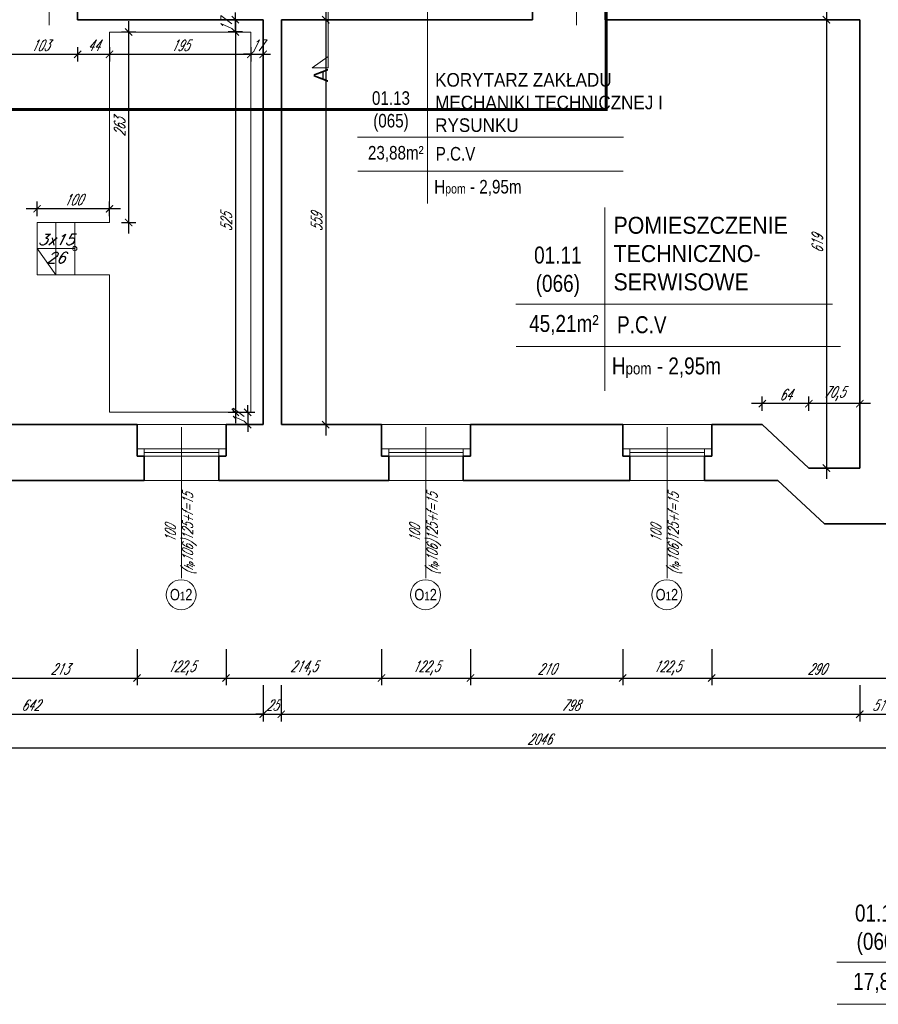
# Model space of a CAD drawing. Header units: millimetres. Extents: x 402 to 79005, y -7782 to 89952.
# Tile 232 of 256: x 25995 to 27179, y 35050 to 36409. Entities that reach past the tile are written whole.
import ezdxf

# ---------------------------------------------------------------- set-up
doc = ezdxf.new("R2010")
doc.units = ezdxf.units.MM
doc.header["$LTSCALE"] = 10
doc.linetypes.add('ACAD_ISO04W100', pattern=[30, 24, -3, 0, -3])
doc.linetypes.add('DASHED', pattern=[19.05, 12.7, -6.35])
doc.layers.get('0').update_dxf_attribs({"lineweight": 0})
doc.layers.get('Defpoints').update_dxf_attribs({"color": 253})
for name, color, linetype, lineweight in [('01 parter - ściany', 253, 'Continuous', 35), ('03-01_okna', 253, 'Continuous', 15), ('03-02_schody', 253, 'Continuous', 5), ('03_drzwi', 253, 'Continuous', 15), ('04-1_widok', 253, 'Continuous', 5), ('05-01_wymiary', 253, 'Continuous', 5), ('05-03_opis', 253, 'Continuous', 5), ('0_A_GRANICA OPRACOWANIA', 1, 'Continuous', 0), ('0_A_PRZEKRÓJ', 5, 'Continuous', 0)]:
    doc.layers.add(name, color=color, linetype=linetype, lineweight=lineweight)
doc.styles.add('ariel', font='ARIAL.TTF', dxfattribs={"width": 0.8})
doc.styles.add('ariel_wym', font='simplex.shx', dxfattribs={"width": 0.65, "oblique": 25})
doc.styles.get("Standard").update_dxf_attribs({"font": 'arial.ttf'})
doc.dimstyles.new('ariel 50', dxfattribs={"dimtxt": 15, "dimasz": 10, "dimexe": 10, "dimexo": 0, "dimgap": 5, "dimtad": 1, "dimdec": 1, "dimrnd": 0.5, "dimtxsty": 'ariel_wym', "dimblk": 'ARCHTICK', "dimcen": 2.5, "dimdle": 15, "dimazin": 0, "dimtfac": 1, "dimtdec": 1, "dimtix": 1, "dimtmove": 0, "dimatfit": 3, "dimldrblk": 'DOT', "dimfxl": 0, "dimarcsym": 0})
doc.dimstyles.new('ariel 50 wnętrze', dxfattribs={"dimtxt": 15, "dimasz": 10, "dimexe": 10, "dimexo": 0, "dimgap": 5, "dimtad": 1, "dimdec": 1, "dimrnd": 0.5, "dimtxsty": 'ariel_wym', "dimblk": 'ARCHTICK', "dimcen": 2.5, "dimdle": 15, "dimazin": 0, "dimtfac": 1, "dimtdec": 1, "dimtix": 1, "dimtmove": 0, "dimatfit": 3, "dimldrblk": 'DOT', "dimfxl": 0, "dimarcsym": 0})

# ---------------------------------------------------------------- blocks, each defined once
blk = doc.blocks.new('_ArchTick')
at = {"color": 0, "linetype": 'ByBlock', "const_width": 0.15}
blk.add_lwpolyline([(-0.5, -0.5), (0.5, 0.5)], dxfattribs=at)
blk = doc.blocks.new('*D943')
at = {"layer": '05-01_wymiary', "color": 0, "lineweight": -2}
for p, q in [((25943.6, 35540.3), (25943.6, 35490.3)), ((26156.8, 35540.3), (26156.8, 35490.3)), ((25928.6, 35500.3), (26171.8, 35500.3))]:
    blk.add_line(p, q, dxfattribs=at)
at = {"layer": 'Defpoints', "color": 0}
for p in [(25943.6, 35850), (26156.8, 35850), (26156.8, 35500.3)]:
    blk.add_point(p, dxfattribs=at)
at = {"layer": '05-01_wymiary', "color": 0, "lineweight": -2, "xscale": 10, "yscale": 10, "zscale": 10, "rotation": 180}
blk.add_blockref('_ArchTick', (25943.6, 35500.3), dxfattribs=at)
at = {"layer": '05-01_wymiary', "color": 0, "lineweight": -2, "xscale": 10, "yscale": 10, "zscale": 10}
blk.add_blockref('_ArchTick', (26156.8, 35500.3), dxfattribs=at)
at = {"layer": '05-01_wymiary', "color": 0, "insert": (26050.2, 35512.8), "char_height": 15, "attachment_point": 5, "style": 'ariel_wym'}
blk.add_mtext('213', dxfattribs=at)
blk = doc.blocks.new('_Dot')
at = {"color": 0, "linetype": 'ByBlock', "lineweight": -2}
blk.add_line((-0.5, 0), (-1, 0), dxfattribs=at)
at = {"color": 0, "linetype": 'ByBlock', "const_width": 0.5}
blk.add_lwpolyline([(-0.25, 0, 1), (0.25, 0, 1)], format="xyb", close=True, dxfattribs=at)
blk = doc.blocks.new('*D944')
at = {"layer": '05-01_wymiary', "color": 0, "lineweight": -2}
for p, q in [((26156.8, 35540.3), (26156.8, 35490.3)), ((26279.5, 35540.3), (26279.5, 35490.3)), ((26141.8, 35500.3), (26294.5, 35500.3))]:
    blk.add_line(p, q, dxfattribs=at)
at = {"layer": 'Defpoints', "color": 0}
for p in [(26156.8, 35850), (26279.5, 35850), (26279.5, 35500.3)]:
    blk.add_point(p, dxfattribs=at)
at = {"layer": '05-01_wymiary', "color": 0, "lineweight": -2, "xscale": 10, "yscale": 10, "zscale": 10, "rotation": 180}
blk.add_blockref('_ArchTick', (26156.8, 35500.3), dxfattribs=at)
at = {"layer": '05-01_wymiary', "color": 0, "lineweight": -2, "xscale": 10, "yscale": 10, "zscale": 10}
blk.add_blockref('_ArchTick', (26279.5, 35500.3), dxfattribs=at)
at = {"layer": '05-01_wymiary', "color": 0, "insert": (26218.2, 35514.2), "char_height": 15, "attachment_point": 5, "style": 'ariel_wym'}
blk.add_mtext('122,5', dxfattribs=at)
blk = doc.blocks.new('*D945')
at = {"layer": '05-01_wymiary', "color": 0, "lineweight": -2}
for p, q in [((26279.5, 35540.3), (26279.5, 35490.3)), ((26494, 35540.3), (26494, 35490.3)), ((26264.5, 35500.3), (26509, 35500.3))]:
    blk.add_line(p, q, dxfattribs=at)
at = {"layer": 'Defpoints', "color": 0}
for p in [(26279.5, 35850), (26494, 35850), (26494, 35500.3)]:
    blk.add_point(p, dxfattribs=at)
at = {"layer": '05-01_wymiary', "color": 0, "lineweight": -2, "xscale": 10, "yscale": 10, "zscale": 10, "rotation": 180}
blk.add_blockref('_ArchTick', (26279.5, 35500.3), dxfattribs=at)
at = {"layer": '05-01_wymiary', "color": 0, "lineweight": -2, "xscale": 10, "yscale": 10, "zscale": 10}
blk.add_blockref('_ArchTick', (26494, 35500.3), dxfattribs=at)
at = {"layer": '05-01_wymiary', "color": 0, "insert": (26386.8, 35514.2), "char_height": 15, "attachment_point": 5, "style": 'ariel_wym'}
blk.add_mtext('214,5', dxfattribs=at)
blk = doc.blocks.new('*D946')
at = {"layer": '05-01_wymiary', "color": 0, "lineweight": -2}
for p, q in [((26494, 35540.3), (26494, 35490.3)), ((26616.7, 35540.3), (26616.7, 35490.3)), ((26479, 35500.3), (26631.7, 35500.3))]:
    blk.add_line(p, q, dxfattribs=at)
at = {"layer": 'Defpoints', "color": 0}
for p in [(26494, 35850), (26616.7, 35850), (26616.7, 35500.3)]:
    blk.add_point(p, dxfattribs=at)
at = {"layer": '05-01_wymiary', "color": 0, "lineweight": -2, "xscale": 10, "yscale": 10, "zscale": 10, "rotation": 180}
blk.add_blockref('_ArchTick', (26494, 35500.3), dxfattribs=at)
at = {"layer": '05-01_wymiary', "color": 0, "lineweight": -2, "xscale": 10, "yscale": 10, "zscale": 10}
blk.add_blockref('_ArchTick', (26616.7, 35500.3), dxfattribs=at)
at = {"layer": '05-01_wymiary', "color": 0, "insert": (26555.4, 35514.2), "char_height": 15, "attachment_point": 5, "style": 'ariel_wym'}
blk.add_mtext('122,5', dxfattribs=at)
blk = doc.blocks.new('*D947')
at = {"layer": '05-01_wymiary', "color": 0, "lineweight": -2}
for p, q in [((26616.7, 35540.3), (26616.7, 35490.3)), ((26826.8, 35540.3), (26826.8, 35490.3)), ((26601.7, 35500.3), (26841.8, 35500.3))]:
    blk.add_line(p, q, dxfattribs=at)
at = {"layer": 'Defpoints', "color": 0}
for p in [(26616.7, 35850), (26826.8, 35850), (26826.8, 35500.3)]:
    blk.add_point(p, dxfattribs=at)
at = {"layer": '05-01_wymiary', "color": 0, "lineweight": -2, "xscale": 10, "yscale": 10, "zscale": 10, "rotation": 180}
blk.add_blockref('_ArchTick', (26616.7, 35500.3), dxfattribs=at)
at = {"layer": '05-01_wymiary', "color": 0, "lineweight": -2, "xscale": 10, "yscale": 10, "zscale": 10}
blk.add_blockref('_ArchTick', (26826.8, 35500.3), dxfattribs=at)
at = {"layer": '05-01_wymiary', "color": 0, "insert": (26721.8, 35512.8), "char_height": 15, "attachment_point": 5, "style": 'ariel_wym'}
blk.add_mtext('210', dxfattribs=at)
blk = doc.blocks.new('*D948')
at = {"layer": '05-01_wymiary', "color": 0, "lineweight": -2}
for p, q in [((26826.8, 35540.3), (26826.8, 35490.3)), ((26949.5, 35540.3), (26949.5, 35490.3)), ((26811.8, 35500.3), (26964.5, 35500.3))]:
    blk.add_line(p, q, dxfattribs=at)
at = {"layer": 'Defpoints', "color": 0}
for p in [(26826.8, 35850), (26949.5, 35850), (26949.5, 35500.3)]:
    blk.add_point(p, dxfattribs=at)
at = {"layer": '05-01_wymiary', "color": 0, "lineweight": -2, "xscale": 10, "yscale": 10, "zscale": 10, "rotation": 180}
blk.add_blockref('_ArchTick', (26826.8, 35500.3), dxfattribs=at)
at = {"layer": '05-01_wymiary', "color": 0, "lineweight": -2, "xscale": 10, "yscale": 10, "zscale": 10}
blk.add_blockref('_ArchTick', (26949.5, 35500.3), dxfattribs=at)
at = {"layer": '05-01_wymiary', "color": 0, "insert": (26888.2, 35514.2), "char_height": 15, "attachment_point": 5, "style": 'ariel_wym'}
blk.add_mtext('122,5', dxfattribs=at)
blk = doc.blocks.new('*D949')
at = {"layer": '05-01_wymiary', "color": 0, "lineweight": -2}
for p, q in [((26949.5, 35540.3), (26949.5, 35490.3)), ((27239.5, 35540.3), (27239.5, 35490.3)), ((26934.5, 35500.3), (27254.5, 35500.3))]:
    blk.add_line(p, q, dxfattribs=at)
at = {"layer": 'Defpoints', "color": 0}
for p in [(26949.5, 35850), (27239.5, 35790), (27239.5, 35500.3)]:
    blk.add_point(p, dxfattribs=at)
at = {"layer": '05-01_wymiary', "color": 0, "lineweight": -2, "xscale": 10, "yscale": 10, "zscale": 10, "rotation": 180}
blk.add_blockref('_ArchTick', (26949.5, 35500.3), dxfattribs=at)
at = {"layer": '05-01_wymiary', "color": 0, "lineweight": -2, "xscale": 10, "yscale": 10, "zscale": 10}
blk.add_blockref('_ArchTick', (27239.5, 35500.3), dxfattribs=at)
at = {"layer": '05-01_wymiary', "color": 0, "insert": (27094.5, 35512.8), "char_height": 15, "attachment_point": 5, "style": 'ariel_wym'}
blk.add_mtext('290', dxfattribs=at)
blk = doc.blocks.new('*D21')
at = {"layer": '05-01_wymiary', "color": 0, "lineweight": -2}
for p, q in [((25688.8, 35490.3), (25688.8, 35440.3)), ((26330.8, 35490.3), (26330.8, 35440.3)), ((25673.8, 35450.3), (26345.8, 35450.3))]:
    blk.add_line(p, q, dxfattribs=at)
at = {"layer": 'Defpoints', "color": 0}
for p in [(26330.8, 35850), (25688.8, 35773), (26330.8, 35450.3)]:
    blk.add_point(p, dxfattribs=at)
at = {"layer": '05-01_wymiary', "color": 0, "lineweight": -2, "xscale": 10, "yscale": 10, "zscale": 10, "rotation": 180}
blk.add_blockref('_ArchTick', (25688.8, 35450.3), dxfattribs=at)
at = {"layer": '05-01_wymiary', "color": 0, "lineweight": -2, "xscale": 10, "yscale": 10, "zscale": 10}
blk.add_blockref('_ArchTick', (26330.8, 35450.3), dxfattribs=at)
at = {"layer": '05-01_wymiary', "color": 0, "insert": (26009.8, 35462.8), "char_height": 15, "attachment_point": 5, "style": 'ariel_wym'}
blk.add_mtext('642', dxfattribs=at)
blk = doc.blocks.new('*D22')
at = {"layer": '05-01_wymiary', "color": 0, "lineweight": -2}
for p, q in [((26330.8, 35490.3), (26330.8, 35440.3)), ((26355.8, 35490.3), (26355.8, 35440.3)), ((26330.8, 35450.3), (26320.8, 35450.3)), ((26330.8, 35450.3), (26355.8, 35450.3)), ((26355.8, 35450.3), (26365.8, 35450.3))]:
    blk.add_line(p, q, dxfattribs=at)
at = {"layer": 'Defpoints', "color": 0}
for p in [(26330.8, 35850), (26355.8, 35850), (26355.8, 35450.3)]:
    blk.add_point(p, dxfattribs=at)
at = {"layer": '05-01_wymiary', "color": 0, "lineweight": -2, "xscale": 10, "yscale": 10, "zscale": 10}
blk.add_blockref('_ArchTick', (26330.8, 35450.3), dxfattribs=at)
at = {"layer": '05-01_wymiary', "color": 0, "lineweight": -2, "xscale": 10, "yscale": 10, "zscale": 10, "rotation": 180}
blk.add_blockref('_ArchTick', (26355.8, 35450.3), dxfattribs=at)
at = {"layer": '05-01_wymiary', "color": 0, "insert": (26343.3, 35462.8), "char_height": 15, "attachment_point": 5, "style": 'ariel_wym'}
blk.add_mtext('25', dxfattribs=at)
blk = doc.blocks.new('*D23')
at = {"layer": '05-01_wymiary', "color": 0, "lineweight": -2}
for p, q in [((26355.8, 35490.3), (26355.8, 35440.3)), ((27153.8, 35490.3), (27153.8, 35440.3)), ((26340.8, 35450.3), (27168.8, 35450.3))]:
    blk.add_line(p, q, dxfattribs=at)
at = {"layer": 'Defpoints', "color": 0}
for p in [(26355.8, 35850), (27153.8, 35790), (27153.8, 35450.3)]:
    blk.add_point(p, dxfattribs=at)
at = {"layer": '05-01_wymiary', "color": 0, "lineweight": -2, "xscale": 10, "yscale": 10, "zscale": 10, "rotation": 180}
blk.add_blockref('_ArchTick', (26355.8, 35450.3), dxfattribs=at)
at = {"layer": '05-01_wymiary', "color": 0, "lineweight": -2, "xscale": 10, "yscale": 10, "zscale": 10}
blk.add_blockref('_ArchTick', (27153.8, 35450.3), dxfattribs=at)
at = {"layer": '05-01_wymiary', "color": 0, "insert": (26754.8, 35462.8), "char_height": 15, "attachment_point": 5, "style": 'ariel_wym'}
blk.add_mtext('798', dxfattribs=at)
blk = doc.blocks.new('*D24')
at = {"layer": '05-01_wymiary', "color": 0, "lineweight": -2}
for p, q in [((27153.8, 35490.3), (27153.8, 35440.3)), ((27204.8, 35490.3), (27204.8, 35440.3)), ((27138.8, 35450.3), (27219.8, 35450.3))]:
    blk.add_line(p, q, dxfattribs=at)
at = {"layer": 'Defpoints', "color": 0}
for p in [(27153.8, 35790), (27204.8, 35790), (27204.8, 35450.3)]:
    blk.add_point(p, dxfattribs=at)
at = {"layer": '05-01_wymiary', "color": 0, "lineweight": -2, "xscale": 10, "yscale": 10, "zscale": 10, "rotation": 180}
blk.add_blockref('_ArchTick', (27153.8, 35450.3), dxfattribs=at)
at = {"layer": '05-01_wymiary', "color": 0, "lineweight": -2, "xscale": 10, "yscale": 10, "zscale": 10}
blk.add_blockref('_ArchTick', (27204.8, 35450.3), dxfattribs=at)
at = {"layer": '05-01_wymiary', "color": 0, "insert": (27179.3, 35462.8), "char_height": 15, "attachment_point": 5, "style": 'ariel_wym'}
blk.add_mtext('51', dxfattribs=at)
blk = doc.blocks.new('*D29')
at = {"layer": '05-01_wymiary', "color": 0, "lineweight": -2}
for p, q in [((25688.8, 35443.3), (25688.8, 35393.3)), ((27734.8, 35443.3), (27734.8, 35393.3)), ((27749.8, 35403.3), (25673.8, 35403.3))]:
    blk.add_line(p, q, dxfattribs=at)
at = {"layer": 'Defpoints', "color": 0}
for p in [(25688.8, 35773), (27734.8, 35773), (25688.8, 35403.3)]:
    blk.add_point(p, dxfattribs=at)
at = {"layer": '05-01_wymiary', "color": 0, "lineweight": -2, "xscale": 10, "yscale": 10, "zscale": 10, "rotation": 180}
blk.add_blockref('_ArchTick', (25688.8, 35403.3), dxfattribs=at)
at = {"layer": '05-01_wymiary', "color": 0, "lineweight": -2, "xscale": 10, "yscale": 10, "zscale": 10}
blk.add_blockref('_ArchTick', (27734.8, 35403.3), dxfattribs=at)
at = {"layer": '05-01_wymiary', "color": 0, "insert": (26711.8, 35415.8), "char_height": 15, "attachment_point": 5, "style": 'ariel_wym'}
blk.add_mtext('2046', dxfattribs=at)
blk = doc.blocks.new('*D330')
at = {"layer": '05-01_wymiary', "color": 0, "lineweight": -2}
for p, q in [((27107.8, 36424), (27107.8, 35775)), ((27117.8, 36409), (27097.8, 36409)), ((27117.8, 35790), (27097.8, 35790))]:
    blk.add_line(p, q, dxfattribs=at)
at = {"layer": 'Defpoints', "color": 0}
for p in [(27153.8, 36409), (27107.8, 35790), (27153.8, 35790)]:
    blk.add_point(p, dxfattribs=at)
at = {"layer": '05-01_wymiary', "color": 0, "lineweight": -2, "xscale": 10, "yscale": 10, "zscale": 10}
for p, rotation in [((27107.8, 36409), 90), ((27107.8, 35790), 270)]:
    blk.add_blockref('_ArchTick', p, dxfattribs=dict(at, rotation=rotation))
at = {"layer": '05-01_wymiary', "color": 0, "insert": (27095.3, 36099.5), "char_height": 15, "attachment_point": 5, "rotation": 90, "style": 'ariel_wym'}
blk.add_mtext('619', dxfattribs=at)
blk = doc.blocks.new('*D331')
at = {"layer": '05-01_wymiary', "color": 0, "lineweight": -2}
for p, q in [((27083.5, 35869), (27083.5, 35889)), ((27153.8, 35869), (27153.8, 35889)), ((27168.8, 35879), (27068.5, 35879))]:
    blk.add_line(p, q, dxfattribs=at)
at = {"layer": 'Defpoints', "color": 0}
for p in [(27083.5, 35879), (27083.5, 35790), (27153.8, 35790)]:
    blk.add_point(p, dxfattribs=at)
at = {"layer": '05-01_wymiary', "color": 0, "lineweight": -2, "xscale": 10, "yscale": 10, "zscale": 10, "rotation": 180}
blk.add_blockref('_ArchTick', (27083.5, 35879), dxfattribs=at)
at = {"layer": '05-01_wymiary', "color": 0, "lineweight": -2, "xscale": 10, "yscale": 10, "zscale": 10}
blk.add_blockref('_ArchTick', (27153.8, 35879), dxfattribs=at)
at = {"layer": '05-01_wymiary', "color": 0, "insert": (27118.7, 35892.9), "char_height": 15, "attachment_point": 5, "style": 'ariel_wym'}
blk.add_mtext('70,5', dxfattribs=at)
blk = doc.blocks.new('*D332')
at = {"layer": '05-01_wymiary', "color": 0, "lineweight": -2}
for p, q in [((27019.3, 35869), (27019.3, 35889)), ((27083.5, 35869), (27083.5, 35889)), ((27098.5, 35879), (27004.3, 35879))]:
    blk.add_line(p, q, dxfattribs=at)
at = {"layer": 'Defpoints', "color": 0}
for p in [(27019.3, 35879), (27019.3, 35850), (27083.5, 35790)]:
    blk.add_point(p, dxfattribs=at)
at = {"layer": '05-01_wymiary', "color": 0, "lineweight": -2, "xscale": 10, "yscale": 10, "zscale": 10, "rotation": 180}
blk.add_blockref('_ArchTick', (27019.3, 35879), dxfattribs=at)
at = {"layer": '05-01_wymiary', "color": 0, "lineweight": -2, "xscale": 10, "yscale": 10, "zscale": 10}
blk.add_blockref('_ArchTick', (27083.5, 35879), dxfattribs=at)
at = {"layer": '05-01_wymiary', "color": 0, "insert": (27051.4, 35891.5), "char_height": 15, "attachment_point": 5, "style": 'ariel_wym'}
blk.add_mtext('64', dxfattribs=at)
blk = doc.blocks.new('*D333')
at = {"layer": '05-01_wymiary', "color": 0, "lineweight": -2}
for p, q in [((26417.1, 36424), (26417.1, 35835)), ((26407.1, 36409), (26427.1, 36409)), ((26407.1, 35850), (26427.1, 35850))]:
    blk.add_line(p, q, dxfattribs=at)
at = {"layer": 'Defpoints', "color": 0}
for p in [(26355.8, 36409), (26355.8, 35850), (26417.1, 35850)]:
    blk.add_point(p, dxfattribs=at)
at = {"layer": '05-01_wymiary', "color": 0, "lineweight": -2, "xscale": 10, "yscale": 10, "zscale": 10}
for p, rotation in [((26417.1, 36409), 90), ((26417.1, 35850), 270)]:
    blk.add_blockref('_ArchTick', p, dxfattribs=dict(at, rotation=rotation))
at = {"layer": '05-01_wymiary', "color": 0, "insert": (26404.6, 36129.5), "char_height": 15, "attachment_point": 5, "rotation": 90, "style": 'ariel_wym'}
blk.add_mtext('559', dxfattribs=at)
blk = doc.blocks.new('*D335')
at = {"layer": '05-01_wymiary', "color": 0, "lineweight": -2}
for p, q in [((25971.8, 36371.2), (25971.8, 36351.2)), ((26074.8, 36371.2), (26074.8, 36351.2)), ((25956.8, 36361.2), (26089.8, 36361.2))]:
    blk.add_line(p, q, dxfattribs=at)
at = {"layer": 'Defpoints', "color": 0}
for p in [(25971.8, 36409), (26074.8, 36409), (26074.8, 36361.2)]:
    blk.add_point(p, dxfattribs=at)
at = {"layer": '05-01_wymiary', "color": 0, "lineweight": -2, "xscale": 10, "yscale": 10, "zscale": 10, "rotation": 180}
blk.add_blockref('_ArchTick', (25971.8, 36361.2), dxfattribs=at)
at = {"layer": '05-01_wymiary', "color": 0, "lineweight": -2, "xscale": 10, "yscale": 10, "zscale": 10}
blk.add_blockref('_ArchTick', (26074.8, 36361.2), dxfattribs=at)
at = {"layer": '05-01_wymiary', "color": 0, "insert": (26023.3, 36373.7), "char_height": 15, "attachment_point": 5, "style": 'ariel_wym'}
blk.add_mtext('103', dxfattribs=at)
blk = doc.blocks.new('*D336')
at = {"layer": '05-01_wymiary', "color": 0, "lineweight": -2}
for p, q in [((26074.8, 36371.2), (26074.8, 36351.2)), ((26118.8, 36371.2), (26118.8, 36351.2)), ((26059.8, 36361.2), (26133.8, 36361.2))]:
    blk.add_line(p, q, dxfattribs=at)
at = {"layer": 'Defpoints', "color": 0}
for p in [(26074.8, 36409), (26118.8, 36392), (26118.8, 36361.2)]:
    blk.add_point(p, dxfattribs=at)
at = {"layer": '05-01_wymiary', "color": 0, "lineweight": -2, "xscale": 10, "yscale": 10, "zscale": 10, "rotation": 180}
blk.add_blockref('_ArchTick', (26074.8, 36361.2), dxfattribs=at)
at = {"layer": '05-01_wymiary', "color": 0, "lineweight": -2, "xscale": 10, "yscale": 10, "zscale": 10}
blk.add_blockref('_ArchTick', (26118.8, 36361.2), dxfattribs=at)
at = {"layer": '05-01_wymiary', "color": 0, "insert": (26096.8, 36373.7), "char_height": 15, "attachment_point": 5, "style": 'ariel_wym'}
blk.add_mtext('44', dxfattribs=at)
blk = doc.blocks.new('*D337')
at = {"layer": '05-01_wymiary', "color": 0, "lineweight": -2}
for p, q in [((26118.8, 36371.2), (26118.8, 36351.2)), ((26313.8, 36371.2), (26313.8, 36351.2)), ((26103.8, 36361.2), (26328.8, 36361.2))]:
    blk.add_line(p, q, dxfattribs=at)
at = {"layer": 'Defpoints', "color": 0}
for p in [(26118.8, 36392), (26313.8, 36392), (26313.8, 36361.2)]:
    blk.add_point(p, dxfattribs=at)
at = {"layer": '05-01_wymiary', "color": 0, "lineweight": -2, "xscale": 10, "yscale": 10, "zscale": 10, "rotation": 180}
blk.add_blockref('_ArchTick', (26118.8, 36361.2), dxfattribs=at)
at = {"layer": '05-01_wymiary', "color": 0, "lineweight": -2, "xscale": 10, "yscale": 10, "zscale": 10}
blk.add_blockref('_ArchTick', (26313.8, 36361.2), dxfattribs=at)
at = {"layer": '05-01_wymiary', "color": 0, "insert": (26216.3, 36373.7), "char_height": 15, "attachment_point": 5, "style": 'ariel_wym'}
blk.add_mtext('195', dxfattribs=at)
blk = doc.blocks.new('*D338')
at = {"layer": '05-01_wymiary', "color": 0, "lineweight": -2}
for p, q in [((26313.8, 36371.2), (26313.8, 36351.2)), ((26330.8, 36371.2), (26330.8, 36351.2)), ((26313.8, 36361.2), (26303.8, 36361.2)), ((26313.8, 36361.2), (26330.8, 36361.2)), ((26330.8, 36361.2), (26340.8, 36361.2))]:
    blk.add_line(p, q, dxfattribs=at)
at = {"layer": 'Defpoints', "color": 0}
for p in [(26330.8, 36409), (26313.8, 36392), (26330.8, 36361.2)]:
    blk.add_point(p, dxfattribs=at)
at = {"layer": '05-01_wymiary', "color": 0, "lineweight": -2, "xscale": 10, "yscale": 10, "zscale": 10}
blk.add_blockref('_ArchTick', (26313.8, 36361.2), dxfattribs=at)
at = {"layer": '05-01_wymiary', "color": 0, "lineweight": -2, "xscale": 10, "yscale": 10, "zscale": 10, "rotation": 180}
blk.add_blockref('_ArchTick', (26330.8, 36361.2), dxfattribs=at)
at = {"layer": '05-01_wymiary', "color": 0, "insert": (26322.3, 36373.7), "char_height": 15, "attachment_point": 5, "style": 'ariel_wym'}
blk.add_mtext('17', dxfattribs=at)
blk = doc.blocks.new('*D339')
at = {"layer": '05-01_wymiary', "color": 0, "lineweight": -2}
for p, q in [((26292.4, 36407), (26292.4, 35852)), ((26302.4, 36392), (26282.4, 36392)), ((26302.4, 35867), (26282.4, 35867))]:
    blk.add_line(p, q, dxfattribs=at)
at = {"layer": 'Defpoints', "color": 0}
for p in [(26313.8, 36392), (26292.4, 35867), (26313.8, 35867)]:
    blk.add_point(p, dxfattribs=at)
at = {"layer": '05-01_wymiary', "color": 0, "lineweight": -2, "xscale": 10, "yscale": 10, "zscale": 10}
for p, rotation in [((26292.4, 36392), 90), ((26292.4, 35867), 270)]:
    blk.add_blockref('_ArchTick', p, dxfattribs=dict(at, rotation=rotation))
at = {"layer": '05-01_wymiary', "color": 0, "insert": (26279.9, 36129.5), "char_height": 15, "attachment_point": 5, "rotation": 90, "style": 'ariel_wym'}
blk.add_mtext('525', dxfattribs=at)
blk = doc.blocks.new('*D340')
at = {"layer": '05-01_wymiary', "color": 0, "lineweight": -2}
for p, q in [((26319.4, 35867), (26299.4, 35867)), ((26309.4, 35867), (26309.4, 35877)), ((26309.4, 35867), (26309.4, 35850)), ((26319.4, 35850), (26299.4, 35850)), ((26309.4, 35850), (26309.4, 35840))]:
    blk.add_line(p, q, dxfattribs=at)
at = {"layer": 'Defpoints', "color": 0}
for p in [(26330.8, 35867), (26309.4, 35850), (26330.8, 35850)]:
    blk.add_point(p, dxfattribs=at)
at = {"layer": '05-01_wymiary', "color": 0, "lineweight": -2, "xscale": 10, "yscale": 10, "zscale": 10}
for p, rotation in [((26309.4, 35867), 270), ((26309.4, 35850), 90)]:
    blk.add_blockref('_ArchTick', p, dxfattribs=dict(at, rotation=rotation))
at = {"layer": '05-01_wymiary', "color": 0, "insert": (26296.9, 35858.5), "char_height": 15, "attachment_point": 5, "rotation": 90, "style": 'ariel_wym'}
blk.add_mtext('17', dxfattribs=at)
blk = doc.blocks.new('*D341')
at = {"layer": '05-01_wymiary', "color": 0, "lineweight": -2}
for p, q in [((26292.4, 36409), (26292.4, 36419)), ((26302.4, 36409), (26282.4, 36409)), ((26292.4, 36392), (26292.4, 36409)), ((26302.4, 36392), (26282.4, 36392)), ((26292.4, 36392), (26292.4, 36382))]:
    blk.add_line(p, q, dxfattribs=at)
at = {"layer": 'Defpoints', "color": 0}
for p in [(26292.4, 36409), (26330.8, 36409), (26313.8, 36392)]:
    blk.add_point(p, dxfattribs=at)
at = {"layer": '05-01_wymiary', "color": 0, "lineweight": -2, "xscale": 10, "yscale": 10, "zscale": 10}
for p, rotation in [((26292.4, 36409), 270), ((26292.4, 36392), 90)]:
    blk.add_blockref('_ArchTick', p, dxfattribs=dict(at, rotation=rotation))
at = {"layer": '05-01_wymiary', "color": 0, "insert": (26279.9, 36400.5), "char_height": 15, "attachment_point": 5, "rotation": 90, "style": 'ariel_wym'}
blk.add_mtext('17', dxfattribs=at)
blk = doc.blocks.new('*D342')
at = {"layer": '05-01_wymiary', "color": 0, "lineweight": -2}
for p, q in [((26145.2, 36407), (26145.2, 36114)), ((26135.2, 36392), (26155.2, 36392)), ((26135.2, 36129), (26155.2, 36129))]:
    blk.add_line(p, q, dxfattribs=at)
at = {"layer": 'Defpoints', "color": 0}
for p in [(26118.8, 36392), (26118.8, 36129), (26145.2, 36129)]:
    blk.add_point(p, dxfattribs=at)
at = {"layer": '05-01_wymiary', "color": 0, "lineweight": -2, "xscale": 10, "yscale": 10, "zscale": 10}
for p, rotation in [((26145.2, 36392), 90), ((26145.2, 36129), 270)]:
    blk.add_blockref('_ArchTick', p, dxfattribs=dict(at, rotation=rotation))
at = {"layer": '05-01_wymiary', "color": 0, "insert": (26132.7, 36260.5), "char_height": 15, "attachment_point": 5, "rotation": 90, "style": 'ariel_wym'}
blk.add_mtext('263', dxfattribs=at)
blk = doc.blocks.new('*D343')
at = {"layer": '05-01_wymiary', "color": 0, "lineweight": -2}
for p, q in [((26018.8, 36138), (26018.8, 36158)), ((26118.8, 36138), (26118.8, 36158)), ((26133.8, 36148), (26003.8, 36148))]:
    blk.add_line(p, q, dxfattribs=at)
at = {"layer": 'Defpoints', "color": 0}
for p in [(26018.8, 36148), (26018.8, 36129), (26118.8, 36129)]:
    blk.add_point(p, dxfattribs=at)
at = {"layer": '05-01_wymiary', "color": 0, "lineweight": -2, "xscale": 10, "yscale": 10, "zscale": 10, "rotation": 180}
blk.add_blockref('_ArchTick', (26018.8, 36148), dxfattribs=at)
at = {"layer": '05-01_wymiary', "color": 0, "lineweight": -2, "xscale": 10, "yscale": 10, "zscale": 10}
blk.add_blockref('_ArchTick', (26118.8, 36148), dxfattribs=at)
at = {"layer": '05-01_wymiary', "color": 0, "insert": (26068.8, 36160.5), "char_height": 15, "attachment_point": 5, "style": 'ariel_wym'}
blk.add_mtext('100', dxfattribs=at)

msp = doc.modelspace()

# ---------------------------------------------------------------- linework, layer by layer
at = {"layer": '01 parter - ściany'}
for p, q in [((26074.835, 36408.98), (26074.835, 36464.619)), ((26702.21, 36464.619), (26702.21, 36408.98)), ((26802.71, 36464.619), (26802.71, 36408.98)), ((26330.835, 36408.98), (26074.835, 36408.98)), ((26330.835, 35850.047), (26330.835, 36408.98)), ((26702.21, 36408.98), (26355.835, 36408.98)), ((26355.835, 35850.047), (26355.835, 36408.98)), ((27153.835, 36408.98), (26802.71, 36408.98)), ((27153.835, 35790.047), (27153.835, 36408.98)), ((26355.835, 36282.338), (26355.835, 36182.338)), ((26156.811, 35850.047), (25943.564, 35850.047)), ((26156.811, 35850.047), (26156.811, 35806.547)), ((26330.835, 35850.047), (26279.511, 35850.047)), ((26279.511, 35850.047), (26279.511, 35806.563)), ((26494.011, 35850.045), (26355.835, 35850.047)), ((26494.011, 35850.045), (26494.011, 35806.545)), ((26826.822, 35850.025), (26616.711, 35850.047)), ((26616.711, 35850.047), (26616.711, 35806.562)), ((26826.822, 35850.025), (26826.822, 35806.525)), ((27019.313, 35850.047), (26949.522, 35850.034)), ((26949.522, 35850.034), (26949.522, 35806.542)), ((27083.528, 35790.047), (27019.313, 35850.047)), ((26166.783, 35806.547), (26156.811, 35806.547)), ((26166.781, 35773.047), (26166.782, 35806.547)), ((26269.506, 35773.046), (26269.508, 35806.562)), ((26279.48, 35806.562), (26269.508, 35806.562)), ((26503.983, 35806.545), (26494.011, 35806.545)), ((26503.981, 35773.045), (26503.982, 35806.545)), ((26606.707, 35773.045), (26606.708, 35806.561)), ((26616.68, 35806.561), (26606.708, 35806.561)), ((26836.794, 35806.525), (26826.822, 35806.525)), ((26836.792, 35773.025), (26836.793, 35806.525)), ((26939.518, 35773.025), (26939.52, 35806.54)), ((26949.491, 35806.54), (26939.52, 35806.54)), ((27153.835, 35790.047), (27083.528, 35790.047)), ((26166.781, 35773.047), (25933.56, 35773.047)), ((26503.981, 35773.045), (26269.506, 35773.046)), ((26836.792, 35773.025), (26606.707, 35773.047)), ((27040.727, 35773.047), (26939.518, 35773.047)), ((27105.069, 35713.047), (27040.727, 35773.047)), ((27249.512, 35713.047), (27105.069, 35713.047))]:
    msp.add_line(p, q, dxfattribs=at)
at = {"layer": '03-01_okna', "linetype": 'Continuous', "lineweight": 0}
for p, q in [((26279.511, 35816.563), (26156.811, 35816.545)), ((26166.783, 35806.547), (26166.781, 35816.547)), ((26269.507, 35811.551), (26166.782, 35811.547)), ((26269.508, 35806.562), (26269.507, 35816.562)), ((26616.711, 35816.562), (26494.011, 35816.544)), ((26503.983, 35806.545), (26503.981, 35816.545)), ((26606.708, 35811.55), (26503.982, 35811.545)), ((26606.708, 35806.561), (26606.707, 35816.561)), ((26949.522, 35816.542), (26826.823, 35816.524)), ((26836.794, 35806.525), (26836.793, 35816.525)), ((26939.519, 35811.53), (26836.793, 35811.525)), ((26939.52, 35806.54), (26939.518, 35816.54)), ((26269.508, 35806.562), (26166.783, 35806.547)), ((26606.708, 35806.561), (26503.983, 35806.545)), ((26939.52, 35806.54), (26836.794, 35806.525)), ((26166.781, 35773.049), (26269.506, 35773.049)), ((26503.981, 35773.045), (26606.707, 35773.045)), ((26836.792, 35773.025), (26939.555, 35773.025))]:
    msp.add_line(p, q, dxfattribs=at)
at = {"layer": '03-02_schody'}
for p, q in [((26118.835, 36128.98), (26018.835, 36128.98)), ((26018.835, 36056.98), (26018.835, 36128.98)), ((26044.835, 36056.98), (26044.835, 36128.98)), ((26070.835, 36056.98), (26070.835, 36128.98)), ((26070.835, 36092.98), (26018.835, 36092.98)), ((26018.835, 36092.98), (26044.835, 36056.98)), ((26118.835, 36056.98), (26018.835, 36056.98))]:
    msp.add_line(p, q, dxfattribs=at)
msp.add_circle((26070.835, 36092.98), 3, dxfattribs=at)
at = {"layer": '03_drzwi'}
for p, q in [((26035.331, 36401.448), (26035.351, 36470.527)), ((26762.955, 36401.448), (26762.975, 36470.527))]:
    msp.add_line(p, q, dxfattribs=at)
at = {"layer": '04-1_widok'}
for p, q in [((26313.835, 36391.98), (26118.835, 36391.98)), ((26118.835, 36128.98), (26118.835, 36391.98)), ((26313.835, 35867.047), (26313.835, 36391.98)), ((26118.835, 35867.047), (26118.835, 36056.98)), ((26313.835, 35867.047), (26118.835, 35867.047)), ((26156.811, 35850.049), (26279.511, 35850.047)), ((26494.011, 35850.045), (26616.711, 35850.047)), ((26826.822, 35850.025), (26949.542, 35850.023))]:
    msp.add_line(p, q, dxfattribs=at)
at = {"layer": '05-03_opis'}
for p, q in [((26557.302, 36543.007), (26557.302, 36155.438)), ((26460.749, 36246.714), (26827.73, 36246.714)), ((26461.202, 36200.029), (26827.533, 36200.029)), ((26802.146, 35896.519), (26802.146, 36149.796)), ((26679.39, 36016.443), (27116.171, 36016.443)), ((26679.956, 35958.086), (27127.336, 35958.086)), ((27122.027, 35108.272), (27558.808, 35108.272)), ((27122.593, 35049.915), (27569.974, 35049.915))]:
    msp.add_line(p, q, dxfattribs=at)
at = {"layer": '05-03_opis', "lineweight": 0}
for p, q in [((26218.144, 35846.386), (26218.144, 35637.985)), ((26555.344, 35846.382), (26555.344, 35637.981)), ((26888.174, 35846.362), (26888.174, 35637.961))]:
    msp.add_line(p, q, dxfattribs=at)
for centre in [(26217.644, 35615.296), (26554.844, 35615.292), (26887.674, 35615.272)]:
    msp.add_circle(centre, 20.689, dxfattribs=at)
at = {"layer": '0_A_GRANICA OPRACOWANIA', "color": 1, "linetype": 'DASHED', "const_width": 4}
msp.add_lwpolyline([(25790.687, 37678.946), (26803.781, 37678.946), (26803.781, 36285.024), (25790.687, 36285.024)], close=True, dxfattribs=at)
at = {"layer": '0_A_PRZEKRÓJ', "linetype": 'ACAD_ISO04W100', "lineweight": 9}
msp.add_lwpolyline([(26294.097, 37637.615), (26294.097, 37106.518), (26420.243, 37106.518), (26420.243, 36358.249)], dxfattribs=at)
at = {"layer": '0_A_PRZEKRÓJ', "linetype": 'Continuous', "lineweight": 9}
msp.add_lwpolyline([(26420.243, 36358.249), (26398.539, 36342.561), (26420.243, 36342.561), (26420.243, 36358.249)], dxfattribs=at)

# ---------------------------------------------------------------- texts
at = {"layer": '05-03_opis', "style": 'ariel'}
for s, insert, char_height, width, attachment_point in [('\\W0.9;{\\fArial|b0|i0|c238|p34;KORYTARZ ZAKŁADU MECHANIKI TECHNICZNEJ I RYSUNKU}', (26568.004, 36294.562), 18.73872, 375.04488, 4), ('{\\fArial|b0|i0|c238|p34;01.13\\P(065)}', (26507.064, 36282.384), 18.73872, 87.1301, 5), ('{\\fArial|b0|i0|c238|p34;23,88m²}', (26513.737, 36223.592), 18.73872, 87.1301, 5), ('P.C.V', (26568.773, 36223.812), 18.7387, 258.2312, 4), ('{\\fArial|b0|i0|c238|p34; H\\H0.7x;pom\\H1.429x; - 2,95m}', (26560.875, 36176.465), 18.73872, 258.2312, 4), ('\\W0.9;{\\fArial|b0|i0|c238|p34;POMIESZCZENIE TECHNICZNO- SERWISOWE}', (26814.022, 36086.004), 23.4234, 356.6375, 4), ('{\\fArial|b0|i0|c238|p34;01.11\\P(066)}', (26737.284, 36061.03), 23.4234, 108.9126, 5), ('{\\fArial|b0|i0|c238|p34;45,21m²}', (26745.625, 35987.54), 23.4234, 108.9126, 5), ('P.C.V', (26818.904, 35987.815), 23.4234, 322.789, 4), ('{\\fArial|b0|i0|c238|p34; H\\H0.7x;pom\\H1.429x; - 2,95m}', (26804.547, 35928.632), 23.4234, 322.789, 4), ('{\\fArial|b0|i0|c238|p34;01.10\\P(060)}', (27179.921, 35152.859), 23.4234, 108.9126, 5), ('{\\fArial|b0|i0|c238|p34;17,88m²}', (27192.728, 35079.369), 23.4234, 108.9126, 5)]:
    msp.add_mtext(s, dxfattribs=dict(at, insert=insert, char_height=char_height, width=width, attachment_point=attachment_point))
at = {"layer": '05-03_opis', "lineweight": 0, "attachment_point": 5}
for s, insert, char_height, width, style in [('{\\W1;3x15\\P26}', (26044.835, 36092.98), 15, 55, 'ariel_wym'), ('O{\\H0.7576x;1}2', (26217.644, 35615.296), 15.84, 75.19353, 'ariel'), ('O{\\H0.7576x;1}2', (26554.844, 35615.292), 15.84, 75.19353, 'ariel'), ('O{\\H0.7576x;1}2', (26887.674, 35615.272), 15.84, 75.19353, 'ariel')]:
    msp.add_mtext(s, dxfattribs=dict(at, insert=insert, char_height=char_height, width=width, style=style))
at = {"layer": '05-03_opis', "lineweight": 0, "char_height": 14.4, "width": 62.66128, "attachment_point": 5, "rotation": 90, "style": 'ariel_wym'}
for insert in [(26217.073, 35699.354), (26554.273, 35699.35), (26887.103, 35699.33)]:
    msp.add_mtext('100\\P({\\H0.8333x;h\\H0.6x;p}106)125+f=15', dxfattribs=dict(at, insert=insert))
at = {"layer": '0_A_PRZEKRÓJ', "linetype": 'Continuous', "lineweight": 9, "insert": (26400.243, 36322.752), "char_height": 20, "width": 37.19967, "attachment_point": 1, "rotation": 90}
msp.add_mtext('A', dxfattribs=at)

# ---------------------------------------------------------------- dimensions: what is measured, and where the dimension line sits
at = {"layer": '05-01_wymiary'}
for base, p1, p2, picture, middle in [((26417.06, 35850.047), (26355.835, 36408.98), (26355.835, 35850.047), '*D333', (26404.56, 36129.513)), ((27107.83, 35790.047), (27153.835, 36408.98), (27153.835, 35790.047), '*D330', (27095.33, 36099.513)), ((26145.244, 36128.98), (26118.835, 36391.98), (26118.835, 36128.98), '*D342', (26132.744, 36260.48)), ((26292.358, 35867.047), (26313.835, 36391.98), (26313.835, 35867.047), '*D339', (26279.858, 36129.513))]:
    dim = msp.add_linear_dim(base=base, p1=p1, p2=p2, angle=90, dimstyle='ariel 50 wnętrze', dxfattribs=at)
    dim.commit()
    dim.dimension.update_dxf_attribs({"geometry": picture, "text_midpoint": middle})
for base, p1, p2, picture, middle in [((26292.358, 36408.98), (26313.835, 36391.98), (26330.835, 36408.98), '*D341', (26279.858, 36400.48)), ((26309.358, 35850.047), (26330.835, 35867.047), (26330.835, 35850.047), '*D340', (26296.858, 35858.547))]:
    dim = msp.add_linear_dim(base=base, p1=p1, p2=p2, angle=90, dimstyle='ariel 50 wnętrze', override={"dimtmove": 1}, dxfattribs=at)
    dim.commit()
    dim.dimension.update_dxf_attribs({"geometry": picture, "text_midpoint": middle})
for base, p1, p2, dimstyle, picture, middle in [((26074.835, 36361.164), (25971.835, 36408.98), (26074.835, 36408.98), 'ariel 50 wnętrze', '*D335', (26023.335, 36373.664)), ((26118.835, 36361.164), (26074.835, 36408.98), (26118.835, 36391.98), 'ariel 50 wnętrze', '*D336', (26096.835, 36373.664)), ((26330.835, 36361.164), (26313.835, 36391.98), (26330.835, 36408.98), 'ariel 50 wnętrze', '*D338', (26322.335, 36373.664)), ((26313.835, 36361.164), (26118.835, 36391.98), (26313.835, 36391.98), 'ariel 50 wnętrze', '*D337', (26216.335, 36373.664)), ((27019.313, 35879.018), (27083.528, 35790.047), (27019.313, 35850.047), 'ariel 50 wnętrze', '*D332', (27051.42, 35891.518)), ((26156.811, 35500.304), (25943.586, 35850.034), (26156.811, 35850.047), 'ariel 50', '*D943', (26050.198, 35512.804)), ((26279.511, 35500.304), (26156.811, 35850.047), (26279.511, 35850.047), 'ariel 50', '*D944', (26218.161, 35514.233)), ((26494.011, 35500.304), (26279.511, 35850.047), (26494.011, 35850.045), 'ariel 50', '*D945', (26386.761, 35514.233)), ((26355.835, 35450.304), (26330.835, 35850.047), (26355.835, 35850.047), 'ariel 50', '*D22', (26343.335, 35462.804)), ((27153.835, 35450.304), (26355.835, 35850.047), (27153.835, 35790.047), 'ariel 50', '*D23', (26754.835, 35462.804)), ((26616.711, 35500.304), (26494.011, 35850.045), (26616.711, 35850.047), 'ariel 50', '*D946', (26555.361, 35514.233)), ((26826.822, 35500.304), (26616.711, 35850.047), (26826.822, 35850.025), 'ariel 50', '*D947', (26721.766, 35512.804)), ((26949.522, 35500.304), (26826.822, 35850.025), (26949.522, 35850.034), 'ariel 50', '*D948', (26888.172, 35514.233)), ((27239.542, 35500.304), (26949.522, 35850.034), (27239.542, 35790.047), 'ariel 50', '*D949', (27094.532, 35512.804)), ((27204.835, 35450.304), (27153.835, 35790.047), (27204.835, 35790.047), 'ariel 50', '*D24', (27179.335, 35462.804))]:
    dim = msp.add_linear_dim(base=base, p1=p1, p2=p2, dimstyle=dimstyle, override={"dimtmove": 1}, dxfattribs=at)
    dim.commit()
    dim.dimension.update_dxf_attribs({"geometry": picture, "text_midpoint": middle})
for base, p1, p2, dimstyle, picture, middle in [((26018.835, 36148.022), (26118.835, 36128.98), (26018.835, 36128.98), 'ariel 50 wnętrze', '*D343', (26068.835, 36160.522)), ((27083.528, 35879.018), (27153.835, 35790.047), (27083.528, 35790.047), 'ariel 50 wnętrze', '*D331', (27118.681, 35892.946)), ((26330.835, 35450.304), (25688.835, 35773.047), (26330.835, 35850.047), 'ariel 50', '*D21', (26009.835, 35462.804)), ((25688.835, 35403.314), (27734.844, 35773.047), (25688.835, 35773.047), 'ariel 50', '*D29', (26711.839, 35415.814))]:
    dim = msp.add_linear_dim(base=base, p1=p1, p2=p2, dimstyle=dimstyle, dxfattribs=at)
    dim.commit()
    dim.dimension.update_dxf_attribs({"geometry": picture, "text_midpoint": middle})

doc.saveas('drawing.dxf')
